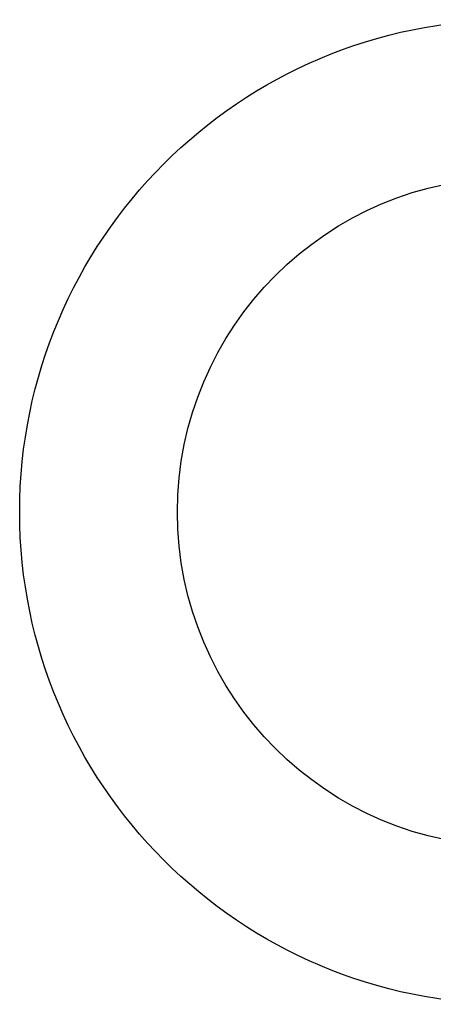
# Model space of a CAD drawing. Header units: feet. Extents: x 0 to 152508, y 0 to 59424.
# Tile 101 of 122: x 152340.876 to 152341.204, y 59420.701 to 59421.48. Entities that reach past the tile are written whole.
import ezdxf

# ---------------------------------------------------------------- set-up
doc = ezdxf.new("R2010")
doc.units = ezdxf.units.FT
doc.header["$LTSCALE"] = 0.05
doc.header["$MEASUREMENT"] = 0
doc.layers.add('Bridge plan$0$DR_P_Cells', color=252, linetype='Continuous', lineweight=0)

# ---------------------------------------------------------------- blocks, each defined once
blk = doc.blocks.new('Bridge plan')
at = {"layer": 'Bridge plan$0$DR_P_Cells', "lineweight": -3}
for radius in [0.3897490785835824, 0.2647492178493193]:
    blk.add_circle((1828080.3293491, 711622.3534569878), radius, dxfattribs=at)
blk = doc.blocks.new('Trellis Base')
blk.add_blockref('Bridge plan', (-1675739.0632623, -652201.2630976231))

msp = doc.modelspace()

# ---------------------------------------------------------------- block references
msp.add_blockref('Trellis Base', (0, 0))

doc.saveas('drawing.dxf')
